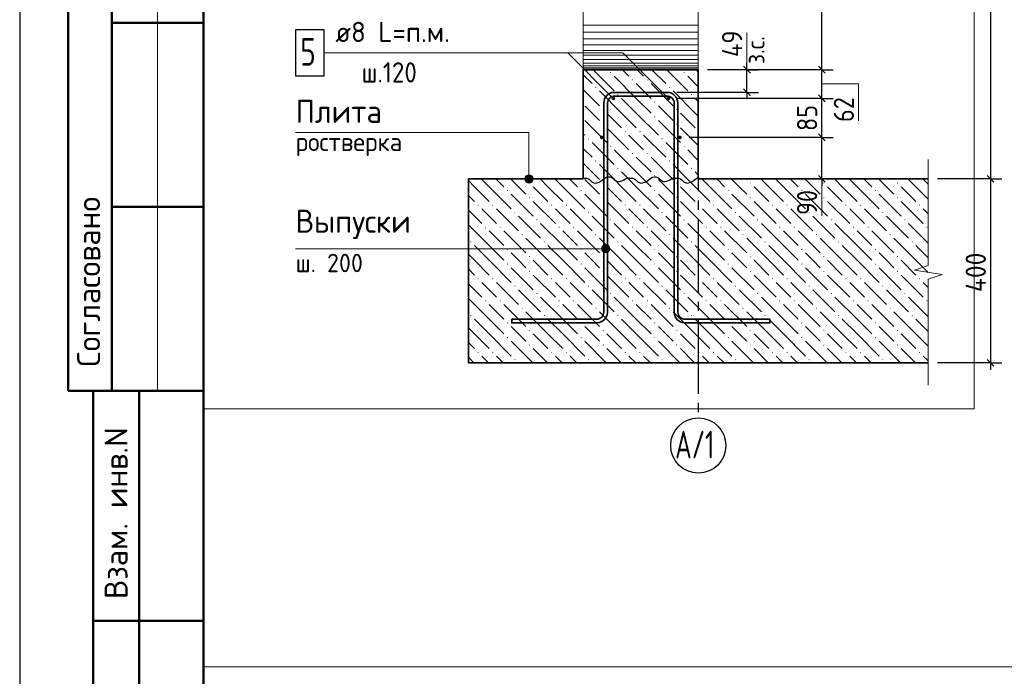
# Model space of a CAD drawing. Header units: millimetres. Extents: x 0 to 42000, y 0 to 29700.
# Tile 2 of 16: x 0 to 10705, y 5898 to 13033. Entities that reach past the tile are written whole.
import ezdxf

# ---------------------------------------------------------------- set-up
doc = ezdxf.new("R2010")
doc.units = ezdxf.units.MM
doc.linetypes.add('______5', pattern=[1100, 800, -100, 100, -100])
for name, color, linetype, lineweight in [('Standard', 7, 'Continuous', 25), ('Выпуски арматуры П-обр. равн.', 52, 'Continuous', 25), ('ЖБ Плита Фундамента верхний уровень', 7, 'Continuous', 35), ('ЖБ Стена верхний уровень', 7, 'Continuous', 35), ('Позиционная метка диаметр_ шаг', 7, 'Continuous', 13), ('Позиционная метка линия выноска', 7, 'Continuous', 13), ('Примечания', 7, 'Continuous', 13), ('Стена обрамление Г-обр.', 7, 'Continuous', 35), ('Стена фоновая арматура У1', 7, 'Continuous', 18)]:
    doc.layers.add(name, color=color, linetype=linetype, lineweight=lineweight)
doc.layers.add('Оси', color=7, linetype='______5')
doc.layers.add('Размерная выноска', color=7, linetype='Continuous')
doc.styles.add('ISOCPEUR', font='txt')

msp = doc.modelspace()

# ---------------------------------------------------------------- hatches: boundary and pattern name
at = {"layer": 'ЖБ Плита Фундамента верхний уровень', "linetype": 'Continuous', "lineweight": 18, "transparency": 33554687}
for points in [[(5537, 11258), (5544, 11264), (5550, 11258), (5544, 11251)], [(6337, 11258), (6344, 11264), (6350, 11258), (6344, 11251)], [(7137, 11258), (7144, 11264), (7150, 11258), (7144, 11251)], [(7937, 11258), (7944, 11264), (7950, 11258), (7944, 11251)], [(8737, 11258), (8744, 11264), (8750, 11258), (8744, 11251)], [(9537, 11258), (9544, 11264), (9550, 11258), (9544, 11251)], [(5297, 11178), (5304, 11184), (5310, 11178), (5304, 11171)], [(6097, 11178), (6104, 11184), (6110, 11178), (6104, 11171)], [(6897, 11178), (6904, 11184), (6910, 11178), (6904, 11171)], [(7697, 11178), (7704, 11184), (7710, 11178), (7704, 11171)], [(8497, 11178), (8504, 11184), (8510, 11178), (8504, 11171)], [(9297, 11178), (9304, 11184), (9310, 11178), (9304, 11171)], [(5537, 11098), (5544, 11104), (5550, 11098), (5544, 11091)], [(6337, 11098), (6344, 11104), (6350, 11098), (6344, 11091)], [(7137, 11098), (7144, 11104), (7150, 11098), (7144, 11091)], [(7937, 11098), (7944, 11104), (7950, 11098), (7944, 11091)], [(8737, 11098), (8744, 11104), (8750, 11098), (8744, 11091)], [(9537, 11098), (9544, 11104), (9550, 11098), (9544, 11091)], [(4977, 11018), (4984, 11024), (4990, 11018), (4984, 11011)], [(5137, 11018), (5144, 11024), (5150, 11018), (5144, 11011)], [(5377, 10938), (5384, 10944), (5390, 10938), (5384, 10931)], [(5777, 11018), (5784, 11024), (5790, 11018), (5784, 11011)], [(5937, 11018), (5944, 11024), (5950, 11018), (5944, 11011)], [(6177, 10938), (6184, 10944), (6190, 10938), (6184, 10931)], [(6577, 11018), (6584, 11024), (6590, 11018), (6584, 11011)], [(6737, 11018), (6744, 11024), (6750, 11018), (6744, 11011)], [(6977, 10938), (6984, 10944), (6990, 10938), (6984, 10931)], [(7377, 11018), (7384, 11024), (7390, 11018), (7384, 11011)], [(7537, 11018), (7544, 11024), (7550, 11018), (7544, 11011)], [(7777, 10938), (7784, 10944), (7790, 10938), (7784, 10931)], [(8177, 11018), (8184, 11024), (8190, 11018), (8184, 11011)], [(8337, 11018), (8344, 11024), (8350, 11018), (8344, 11011)], [(8577, 10938), (8584, 10944), (8590, 10938), (8584, 10931)], [(8977, 11018), (8984, 11024), (8990, 11018), (8984, 11011)], [(9137, 11018), (9144, 11024), (9150, 11018), (9144, 11011)], [(9377, 10938), (9384, 10944), (9390, 10938), (9384, 10931)], [(9777, 11018), (9784, 11024), (9790, 11018), (9784, 11011)], [(5617, 10858), (5624, 10864), (5630, 10858), (5624, 10851)], [(6417, 10858), (6424, 10864), (6430, 10858), (6424, 10851)], [(7217, 10858), (7224, 10864), (7230, 10858), (7224, 10851)], [(8017, 10858), (8024, 10864), (8030, 10858), (8024, 10851)], [(8817, 10858), (8824, 10864), (8830, 10858), (8824, 10851)], [(9617, 10858), (9624, 10864), (9630, 10858), (9624, 10851)], [(5057, 10778), (5064, 10784), (5070, 10778), (5064, 10771)], [(5217, 10778), (5224, 10784), (5230, 10778), (5224, 10771)], [(5857, 10778), (5864, 10784), (5870, 10778), (5864, 10771)], [(6017, 10778), (6024, 10784), (6030, 10778), (6024, 10771)], [(6657, 10778), (6664, 10784), (6670, 10778), (6664, 10771)], [(6817, 10778), (6824, 10784), (6830, 10778), (6824, 10771)], [(7457, 10778), (7464, 10784), (7470, 10778), (7464, 10771)], [(7617, 10778), (7624, 10784), (7630, 10778), (7624, 10771)], [(8257, 10778), (8264, 10784), (8270, 10778), (8264, 10771)], [(8417, 10778), (8424, 10784), (8430, 10778), (8424, 10771)], [(9057, 10778), (9064, 10784), (9070, 10778), (9064, 10771)], [(9217, 10778), (9224, 10784), (9230, 10778), (9224, 10771)], [(9857, 10778), (9864, 10784), (9870, 10778), (9864, 10771)], [(4897, 10618), (4904, 10624), (4910, 10618), (4904, 10611)], [(5457, 10698), (5464, 10704), (5470, 10698), (5464, 10691)], [(5697, 10618), (5704, 10624), (5710, 10618), (5704, 10611)], [(6257, 10698), (6264, 10704), (6270, 10698), (6264, 10691)], [(6497, 10618), (6504, 10624), (6510, 10618), (6504, 10611)], [(7057, 10698), (7064, 10704), (7070, 10698), (7064, 10691)], [(7297, 10618), (7304, 10624), (7310, 10618), (7304, 10611)], [(7857, 10698), (7864, 10704), (7870, 10698), (7864, 10691)], [(8097, 10618), (8104, 10624), (8110, 10618), (8104, 10611)], [(8657, 10698), (8664, 10704), (8670, 10698), (8664, 10691)], [(8897, 10618), (8904, 10624), (8910, 10618), (8904, 10611)], [(9457, 10698), (9464, 10704), (9470, 10698), (9464, 10691)], [(9697, 10618), (9704, 10624), (9710, 10618), (9704, 10611)], [(5297, 10538), (5304, 10544), (5310, 10538), (5304, 10531)], [(6097, 10538), (6104, 10544), (6110, 10538), (6104, 10531)], [(6897, 10538), (6904, 10544), (6910, 10538), (6904, 10531)], [(7697, 10538), (7704, 10544), (7710, 10538), (7704, 10531)], [(8497, 10538), (8504, 10544), (8510, 10538), (8504, 10531)], [(9297, 10538), (9304, 10544), (9310, 10538), (9304, 10531)], [(5297, 10378), (5304, 10384), (5310, 10378), (5304, 10371)], [(5537, 10458), (5544, 10464), (5550, 10458), (5544, 10451)], [(6097, 10378), (6104, 10384), (6110, 10378), (6104, 10371)], [(6337, 10458), (6344, 10464), (6350, 10458), (6344, 10451)], [(6897, 10378), (6904, 10384), (6910, 10378), (6904, 10371)], [(7137, 10458), (7144, 10464), (7150, 10458), (7144, 10451)], [(7697, 10378), (7704, 10384), (7710, 10378), (7704, 10371)], [(7937, 10458), (7944, 10464), (7950, 10458), (7944, 10451)], [(8497, 10378), (8504, 10384), (8510, 10378), (8504, 10371)], [(8737, 10458), (8744, 10464), (8750, 10458), (8744, 10451)], [(9297, 10378), (9304, 10384), (9310, 10378), (9304, 10371)], [(9537, 10458), (9544, 10464), (9550, 10458), (9544, 10451)], [(5537, 10298), (5544, 10304), (5550, 10298), (5544, 10291)], [(6337, 10298), (6344, 10304), (6350, 10298), (6344, 10291)], [(7137, 10298), (7144, 10304), (7150, 10298), (7144, 10291)], [(7937, 10298), (7944, 10304), (7950, 10298), (7944, 10291)], [(8737, 10298), (8744, 10304), (8750, 10298), (8744, 10291)], [(9537, 10298), (9544, 10304), (9550, 10298), (9544, 10291)], [(4977, 10218), (4984, 10224), (4990, 10218), (4984, 10211)], [(5137, 10218), (5144, 10224), (5150, 10218), (5144, 10211)], [(5777, 10218), (5784, 10224), (5790, 10218), (5784, 10211)], [(5937, 10218), (5944, 10224), (5950, 10218), (5944, 10211)], [(6577, 10218), (6584, 10224), (6590, 10218), (6584, 10211)], [(6737, 10218), (6744, 10224), (6750, 10218), (6744, 10211)], [(7377, 10218), (7384, 10224), (7390, 10218), (7384, 10211)], [(7537, 10218), (7544, 10224), (7550, 10218), (7544, 10211)], [(8177, 10218), (8184, 10224), (8190, 10218), (8184, 10211)], [(8337, 10218), (8344, 10224), (8350, 10218), (8344, 10211)], [(8977, 10218), (8984, 10224), (8990, 10218), (8984, 10211)], [(9137, 10218), (9144, 10224), (9150, 10218), (9144, 10211)], [(9777, 10218), (9784, 10224), (9790, 10218), (9784, 10211)], [(5377, 10138), (5384, 10144), (5390, 10138), (5384, 10131)], [(5617, 10058), (5624, 10064), (5630, 10058), (5624, 10051)], [(6177, 10138), (6184, 10144), (6190, 10138), (6184, 10131)], [(6417, 10058), (6424, 10064), (6430, 10058), (6424, 10051)], [(6977, 10138), (6984, 10144), (6990, 10138), (6984, 10131)], [(7217, 10058), (7224, 10064), (7230, 10058), (7224, 10051)], [(7777, 10138), (7784, 10144), (7790, 10138), (7784, 10131)], [(8017, 10058), (8024, 10064), (8030, 10058), (8024, 10051)], [(8577, 10138), (8584, 10144), (8590, 10138), (8584, 10131)], [(8817, 10058), (8824, 10064), (8830, 10058), (8824, 10051)], [(9377, 10138), (9384, 10144), (9390, 10138), (9384, 10131)], [(9617, 10058), (9624, 10064), (9630, 10058), (9624, 10051)], [(5057, 9978), (5064, 9984), (5070, 9978), (5064, 9971)], [(5217, 9978), (5224, 9984), (5230, 9978), (5224, 9971)], [(5857, 9978), (5864, 9984), (5870, 9978), (5864, 9971)], [(6017, 9978), (6024, 9984), (6030, 9978), (6024, 9971)], [(6657, 9978), (6664, 9984), (6670, 9978), (6664, 9971)], [(6817, 9978), (6824, 9984), (6830, 9978), (6824, 9971)], [(7457, 9978), (7464, 9984), (7470, 9978), (7464, 9971)], [(7617, 9978), (7624, 9984), (7630, 9978), (7624, 9971)], [(8257, 9978), (8264, 9984), (8270, 9978), (8264, 9971)], [(8417, 9978), (8424, 9984), (8430, 9978), (8424, 9971)], [(9057, 9978), (9064, 9984), (9070, 9978), (9064, 9971)], [(9217, 9978), (9224, 9984), (9230, 9978), (9224, 9971)], [(9857, 9978), (9864, 9984), (9870, 9978), (9864, 9971)], [(5457, 9898), (5464, 9904), (5470, 9898), (5464, 9891)], [(6257, 9898), (6264, 9904), (6270, 9898), (6264, 9891)], [(7057, 9898), (7064, 9904), (7070, 9898), (7064, 9891)], [(7857, 9898), (7864, 9904), (7870, 9898), (7864, 9891)], [(8657, 9898), (8664, 9904), (8670, 9898), (8664, 9891)], [(9457, 9898), (9464, 9904), (9470, 9898), (9464, 9891)], [(4897, 9818), (4904, 9824), (4910, 9818), (4904, 9811)], [(5297, 9738), (5304, 9744), (5310, 9738), (5304, 9731)], [(5697, 9818), (5704, 9824), (5710, 9818), (5704, 9811)], [(6097, 9738), (6104, 9744), (6110, 9738), (6104, 9731)], [(6497, 9818), (6504, 9824), (6510, 9818), (6504, 9811)], [(6897, 9738), (6904, 9744), (6910, 9738), (6904, 9731)], [(7297, 9818), (7304, 9824), (7310, 9818), (7304, 9811)], [(7697, 9738), (7704, 9744), (7710, 9738), (7704, 9731)], [(8097, 9818), (8104, 9824), (8110, 9818), (8104, 9811)], [(8497, 9738), (8504, 9744), (8510, 9738), (8504, 9731)], [(8897, 9818), (8904, 9824), (8910, 9818), (8904, 9811)], [(9297, 9738), (9304, 9744), (9310, 9738), (9304, 9731)], [(9697, 9818), (9704, 9824), (9710, 9818), (9704, 9811)], [(5537, 9658), (5544, 9664), (5550, 9658), (5544, 9651)], [(6337, 9658), (6344, 9664), (6350, 9658), (6344, 9651)], [(7137, 9658), (7144, 9664), (7150, 9658), (7144, 9651)], [(7937, 9658), (7944, 9664), (7950, 9658), (7944, 9651)], [(8737, 9658), (8744, 9664), (8750, 9658), (8744, 9651)], [(9537, 9658), (9544, 9664), (9550, 9658), (9544, 9651)], [(5297, 9578), (5304, 9584), (5310, 9578), (5304, 9571)], [(6097, 9578), (6104, 9584), (6110, 9578), (6104, 9571)], [(6897, 9578), (6904, 9584), (6910, 9578), (6904, 9571)], [(7697, 9578), (7704, 9584), (7710, 9578), (7704, 9571)], [(8497, 9578), (8504, 9584), (8510, 9578), (8504, 9571)], [(9297, 9578), (9304, 9584), (9310, 9578), (9304, 9571)], [(4977, 9418), (4984, 9424), (4990, 9418), (4984, 9411)], [(5137, 9418), (5144, 9424), (5150, 9418), (5144, 9411)], [(5537, 9498), (5544, 9504), (5550, 9498), (5544, 9491)], [(5777, 9418), (5784, 9424), (5790, 9418), (5784, 9411)], [(5937, 9418), (5944, 9424), (5950, 9418), (5944, 9411)], [(6337, 9498), (6344, 9504), (6350, 9498), (6344, 9491)], [(6577, 9418), (6584, 9424), (6590, 9418), (6584, 9411)], [(6737, 9418), (6744, 9424), (6750, 9418), (6744, 9411)], [(7137, 9498), (7144, 9504), (7150, 9498), (7144, 9491)], [(7377, 9418), (7384, 9424), (7390, 9418), (7384, 9411)], [(7537, 9418), (7544, 9424), (7550, 9418), (7544, 9411)], [(7937, 9498), (7944, 9504), (7950, 9498), (7944, 9491)], [(8177, 9418), (8184, 9424), (8190, 9418), (8184, 9411)], [(8337, 9418), (8344, 9424), (8350, 9418), (8344, 9411)], [(8737, 9498), (8744, 9504), (8750, 9498), (8744, 9491)], [(8977, 9418), (8984, 9424), (8990, 9418), (8984, 9411)], [(9137, 9418), (9144, 9424), (9150, 9418), (9144, 9411)], [(9537, 9498), (9544, 9504), (9550, 9498), (9544, 9491)], [(9777, 9418), (9784, 9424), (9790, 9418), (9784, 9411)], [(5377, 9338), (5384, 9344), (5390, 9338), (5384, 9331)], [(6177, 9338), (6184, 9344), (6190, 9338), (6184, 9331)], [(6977, 9338), (6984, 9344), (6990, 9338), (6984, 9331)], [(7777, 9338), (7784, 9344), (7790, 9338), (7784, 9331)], [(8577, 9338), (8584, 9344), (8590, 9338), (8584, 9331)], [(9377, 9338), (9384, 9344), (9390, 9338), (9384, 9331)]]:
    msp.add_hatch(color=7, dxfattribs=at).paths.add_polyline_path(points, flags=16)
at = {"layer": 'ЖБ Стена верхний уровень', "linetype": 'Continuous', "lineweight": 18, "transparency": 33554687}
for points in [[(6417, 12458), (6424, 12464), (6430, 12458), (6424, 12451)], [(7217, 12458), (7224, 12464), (7230, 12458), (7224, 12451)], [(6657, 12378), (6664, 12384), (6670, 12378), (6664, 12371)], [(6817, 12378), (6824, 12384), (6830, 12378), (6824, 12371)], [(6257, 12298), (6264, 12304), (6270, 12298), (6264, 12291)], [(6497, 12218), (6504, 12224), (6510, 12218), (6504, 12211)], [(7057, 12298), (7064, 12304), (7070, 12298), (7064, 12291)], [(7297, 12218), (7304, 12224), (7310, 12218), (7304, 12211)], [(6897, 12138), (6904, 12144), (6910, 12138), (6904, 12131)], [(6337, 12058), (6344, 12064), (6350, 12058), (6344, 12051)], [(7137, 12058), (7144, 12064), (7150, 12058), (7144, 12051)], [(6337, 11898), (6344, 11904), (6350, 11898), (6344, 11891)], [(6897, 11978), (6904, 11984), (6910, 11978), (6904, 11971)], [(7137, 11898), (7144, 11904), (7150, 11898), (7144, 11891)], [(6577, 11818), (6584, 11824), (6590, 11818), (6584, 11811)], [(6737, 11818), (6744, 11824), (6750, 11818), (6744, 11811)], [(7377, 11818), (7378, 11819), (7378, 11817)], [(6177, 11738), (6184, 11744), (6190, 11738), (6184, 11731)], [(6977, 11738), (6984, 11744), (6990, 11738), (6984, 11731)], [(6417, 11658), (6424, 11664), (6430, 11658), (6424, 11651)], [(6657, 11578), (6664, 11584), (6670, 11578), (6664, 11571)], [(6817, 11578), (6824, 11584), (6830, 11578), (6824, 11571)], [(7217, 11658), (7224, 11664), (7230, 11658), (7224, 11651)], [(6257, 11498), (6264, 11504), (6270, 11498), (6264, 11491)], [(7057, 11498), (7064, 11504), (7070, 11498), (7064, 11491)], [(6497, 11418), (6504, 11424), (6510, 11418), (6504, 11411)], [(7297, 11418), (7304, 11424), (7310, 11418), (7304, 11411)], [(6897, 11338), (6904, 11344), (6910, 11338), (6904, 11331)]]:
    msp.add_hatch(color=7, dxfattribs=at).paths.add_polyline_path(points, flags=16)
at = {"layer": 'Позиционная метка линия выноска', "linetype": 'Continuous', "lineweight": 13, "transparency": 33554687}
for points in [[(5514, 11342), (5559, 11342), (5537, 11348)], [(5492, 11303), (5582, 11303), (5576, 11326)], [(5492, 11303), (5576, 11326), (5498, 11326)], [(5498, 11281), (5582, 11303), (5492, 11303)], [(5498, 11326), (5576, 11326), (5559, 11342)], [(5498, 11326), (5559, 11342), (5514, 11342)], [(5498, 11281), (5576, 11281), (5582, 11303)], [(5514, 11265), (5576, 11281), (5498, 11281)], [(5514, 11265), (5559, 11265), (5576, 11281)], [(5559, 11265), (5514, 11265), (5537, 11258)], [(6332, 10521), (6332, 10566), (6326, 10544)], [(6348, 10505), (6348, 10582), (6332, 10566)], [(6348, 10505), (6332, 10566), (6332, 10521)], [(6371, 10499), (6371, 10589), (6348, 10582)], [(6371, 10499), (6348, 10582), (6348, 10505)], [(6393, 10505), (6393, 10582), (6371, 10589)], [(6393, 10505), (6371, 10589), (6371, 10499)], [(6409, 10521), (6409, 10566), (6393, 10582)], [(6409, 10521), (6393, 10582), (6393, 10505)], [(6409, 10566), (6409, 10521), (6416, 10544)]]:
    msp.add_hatch(color=7, dxfattribs=at).paths.add_polyline_path(points)
at = {"layer": 'Стена обрамление Г-обр.', "linetype": 'Continuous', "lineweight": 13, "transparency": 33554687}
for points in [[(6473, 12178), (6472, 12186), (6467, 12192), (6461, 12197), (6453, 12198), (6445, 12197), (6439, 12192), (6435, 12186), (6433, 12178), (6435, 12171), (6439, 12164), (6445, 12160), (6453, 12158), (6461, 12160), (6467, 12164), (6472, 12171)], [(7073, 12178), (7072, 12186), (7067, 12192), (7061, 12197), (7053, 12198), (7045, 12197), (7039, 12192), (7035, 12186), (7033, 12178), (7035, 12171), (7039, 12164), (7045, 12160), (7053, 12158), (7061, 12160), (7067, 12164), (7072, 12171)]]:
    msp.add_hatch(color=7, dxfattribs=at).paths.add_polyline_path(points)
at = {"layer": 'Стена фоновая арматура У1', "linetype": 'Continuous', "lineweight": 13, "transparency": 33554687}
for points in [[(6348, 11753), (6347, 11761), (6342, 11767), (6336, 11772), (6328, 11773), (6320, 11772), (6314, 11767), (6310, 11761), (6308, 11753), (6310, 11746), (6314, 11739), (6320, 11735), (6328, 11733), (6336, 11735), (6342, 11739), (6347, 11746)], [(7198, 11753), (7197, 11761), (7192, 11767), (7186, 11772), (7178, 11773), (7170, 11772), (7164, 11767), (7160, 11761), (7158, 11753), (7160, 11746), (7164, 11739), (7170, 11735), (7178, 11733), (7186, 11735), (7192, 11739), (7197, 11746)]]:
    msp.add_hatch(color=7, dxfattribs=at).paths.add_polyline_path(points)

# ---------------------------------------------------------------- linework, layer by layer
at = {"layer": 'Standard', "color": 7, "linetype": 'Continuous', "lineweight": 25, "transparency": 33554687}
for p, q in [((2000, 29200), (2000, 1058)), ((7944, 12452), (7869, 12527)), ((8759, 12452), (8684, 12527)), ((7944, 12206), (7869, 12281)), ((8759, 12141), (8684, 12216)), ((8759, 11716), (8684, 11791)), ((8759, 11266), (8684, 11341)), ((10518, 11341), (10593, 11266)), ((10518, 9341), (10593, 9266))]:
    msp.add_line(p, q, dxfattribs=at)
at = {"layer": 'Standard', "color": 7, "linetype": 'Continuous', "lineweight": -3, "transparency": 33554687}
for p, q in [((10555, 25003), (10555, 11303)), ((8721, 12489), (8721, 14116)), ((7906, 12489), (7906, 12564)), ((7906, 12489), (7478, 12489)), ((7906, 12489), (7781, 12489)), ((7906, 12489), (8031, 12489)), ((7906, 12243), (7906, 12489)), ((8721, 12489), (8596, 12489)), ((8721, 12489), (8846, 12489)), ((8721, 12178), (8721, 12489)), ((7906, 12243), (7143, 12243)), ((7906, 12243), (7781, 12243)), ((7906, 12243), (8031, 12243)), ((7906, 12243), (7906, 12168)), ((8721, 12178), (8596, 12178)), ((8721, 12178), (8846, 12178)), ((8721, 11753), (8596, 11753)), ((8721, 11753), (8846, 11753)), ((8721, 11303), (8721, 11753)), ((8721, 11303), (8596, 11303)), ((8721, 11303), (8846, 11303)), ((8721, 11303), (8721, 11228)), ((10555, 11303), (10430, 11303)), ((10555, 11303), (10680, 11303)), ((10555, 11303), (10555, 9303)), ((10555, 9303), (9978, 9303)), ((10555, 9303), (10430, 9303)), ((10555, 9303), (10680, 9303)), ((10555, 9303), (10555, 9228))]:
    msp.add_line(p, q, dxfattribs=at)
at = {"layer": 'Standard', "color": 7, "linetype": 'Continuous', "lineweight": 50, "transparency": 33554687}
for p, q in [((527, 15500), (527, 9000)), ((527, 15500), (527, 9000)), ((1000, 15500), (1000, 9000)), ((2000, 13000), (1000, 13000)), ((2000, 11000), (1000, 11000)), ((0, 9000), (6, 9000)), ((527, 9000), (2000, 9000)), ((800, 500), (800, 9000)), ((800, 500), (800, 9000)), ((1300, 500), (1300, 9000)), ((800, 6500), (2000, 6500))]:
    msp.add_line(p, q, dxfattribs=at)
at = {"layer": 'Standard', "color": 7, "linetype": 'Continuous', "lineweight": 13, "transparency": 33554687}
for p, q in [((1500, 15500), (1500, 9000)), ((7906, 12489), (7906, 12889)), ((8721, 11303), (8721, 10903))]:
    msp.add_line(p, q, dxfattribs=at)
at = {"layer": 'Standard', "color": 7, "linetype": 'Continuous', "lineweight": 18, "transparency": 33554687}
for p, q in [((6128, 12973), (6128, 13052)), ((6128, 12897), (6128, 12973)), ((6128, 12973), (7378, 12973)), ((7378, 13052), (7378, 12973)), ((7378, 12973), (7378, 12897)), ((6128, 12826), (6128, 12897)), ((6128, 12897), (7378, 12897)), ((7378, 12897), (7378, 12826)), ((6128, 12760), (6128, 12826)), ((6128, 12826), (7378, 12826)), ((6128, 12699), (6128, 12760)), ((6128, 12760), (7378, 12760)), ((7378, 12826), (7378, 12760)), ((7378, 12760), (7378, 12699)), ((6128, 12646), (6128, 12699)), ((6128, 12699), (7378, 12699)), ((6128, 12600), (6128, 12646)), ((6128, 12646), (7378, 12646)), ((7378, 12699), (7378, 12646)), ((7378, 12646), (7378, 12600)), ((6128, 12561), (6128, 12600)), ((6128, 12600), (7378, 12600)), ((6128, 12531), (6128, 12561)), ((6128, 12561), (7378, 12561)), ((6128, 12509), (6128, 12531)), ((6128, 12531), (7378, 12531)), ((7378, 12600), (7378, 12561)), ((7378, 12561), (7378, 12531)), ((7378, 12531), (7378, 12509)), ((6128, 12495), (6128, 12509)), ((6128, 12509), (7378, 12509)), ((6128, 12491), (6128, 12495)), ((6128, 12495), (7378, 12495)), ((7378, 12509), (7378, 12495)), ((7378, 12495), (7378, 12491))]:
    msp.add_line(p, q, dxfattribs=at)
at = {"layer": 'Standard', "color": 7, "linetype": 'Continuous', "lineweight": 25, "transparency": 33554687}
msp.add_lwpolyline([(0, 0), (42000, 0), (42000, 29700), (0, 29700), (0, 0)], close=True, dxfattribs=at)
at = {"layer": 'Standard', "color": 7, "linetype": 'Continuous', "lineweight": 50, "transparency": 33554687}
msp.add_lwpolyline([(2000, 29200), (41500, 29200), (41500, 500), (2000, 500), (2000, 29200)], close=True, dxfattribs=at)
at = {"layer": 'Standard', "color": 7, "linetype": 'Continuous', "lineweight": 13, "transparency": 33554687}
for points in [[(25000, 29200), (2000, 29200), (2000, 6000), (25000, 6000), (25000, 29200)], [(8721, 12334), (9121, 12334), (9121, 11934)]]:
    msp.add_lwpolyline(points, dxfattribs=at)
at = {"layer": 'Standard', "color": 254, "linetype": 'Continuous', "lineweight": 13, "true_color": 0xc4c4ff, "transparency": 33554687}
msp.add_lwpolyline([(2000, 8803), (10378, 8803), (10378, 27853), (2000, 27853)], dxfattribs=at)
at = {"layer": 'Standard', "color": 7, "linetype": 'Continuous', "lineweight": -3, "transparency": 33554687}
for points in [[(8721, 12489), (8704, 12489), (8704, 12489), (8704, 12489), (8704, 12489), (8704, 12489), (8704, 12489), (8704, 12489), (8704, 12489), (8704, 12489), (8704, 12489), (7478, 12489)], [(8721, 12178), (8704, 12178), (8704, 12178), (8704, 12178), (8704, 12178), (8704, 12178), (8704, 12178), (8704, 12178), (8704, 12178), (8704, 12178), (8704, 12178), (7153, 12178)], [(8721, 11753), (8721, 12126), (8721, 12126), (8721, 12178)], [(8721, 11753), (8704, 11753), (8704, 11753), (8704, 11753), (8704, 11753), (8704, 11753), (8704, 11753), (8704, 11753), (8704, 11753), (8704, 11753), (8704, 11753), (8704, 11753), (8704, 11753), (7278, 11753)], [(8721, 11303), (8754, 11303), (8754, 11303), (8871, 11303)], [(10555, 11303), (10538, 11303), (10538, 11303), (9978, 11303)]]:
    msp.add_lwpolyline(points, dxfattribs=at)
at = {"layer": 'Выпуски арматуры П-обр. равн.', "color": 7, "linetype": 'Continuous', "lineweight": 35, "transparency": 33554687}
msp.add_lwpolyline([(5351, 9778), (6275, 9778), (6290, 9780), (6304, 9785), (6317, 9792), (6328, 9801), (6337, 9812), (6344, 9825), (6349, 9839), (6351, 9853), (6351, 12131), (6353, 12151), (6360, 12173), (6371, 12193), (6385, 12209), (6401, 12222), (6421, 12233), (6442, 12240), (6463, 12243), (7043, 12243), (7064, 12240), (7085, 12233), (7105, 12222), (7121, 12209), (7135, 12193), (7146, 12173), (7153, 12151), (7156, 12131), (7156, 9853), (7158, 9839), (7162, 9825), (7170, 9812), (7178, 9801), (7189, 9792), (7202, 9785), (7216, 9780), (7231, 9778), (8156, 9778), (8156, 9738), (7228, 9738), (7207, 9741), (7186, 9748), (7166, 9759), (7150, 9773), (7136, 9789), (7125, 9809), (7118, 9830), (7116, 9851), (7116, 12128), (7114, 12142), (7109, 12157), (7102, 12170), (7093, 12180), (7082, 12189), (7069, 12197), (7055, 12201), (7040, 12203), (6466, 12203), (6451, 12201), (6437, 12197), (6424, 12189), (6413, 12180), (6405, 12170), (6397, 12157), (6393, 12142), (6391, 12128), (6391, 9851), (6388, 9830), (6381, 9809), (6370, 9789), (6356, 9773), (6340, 9759), (6320, 9748), (6299, 9741), (6278, 9738), (5351, 9738), (5351, 9778)], dxfattribs=at)
at = {"layer": 'ЖБ Плита Фундамента верхний уровень', "color": 7, "linetype": 'Continuous', "lineweight": 35, "transparency": 33554687}
for p, q in [((4878, 11303), (4878, 9303)), ((6128, 11303), (4878, 11303)), ((9878, 11303), (7378, 11303)), ((4878, 9303), (9878, 9303))]:
    msp.add_line(p, q, dxfattribs=at)
at = {"layer": 'ЖБ Плита Фундамента верхний уровень', "color": 252, "linetype": 'Continuous', "lineweight": 18, "true_color": 0x8f8f8f, "transparency": 33554687}
for p, q in [((4944, 11218), (4878, 11284)), ((5018, 11303), (5104, 11218)), ((5178, 11303), (5264, 11218)), ((5424, 11218), (5344, 11298)), ((5498, 11303), (5504, 11298)), ((5744, 11218), (5658, 11303)), ((5818, 11303), (5904, 11218)), ((5978, 11303), (6064, 11218)), ((6224, 11218), (6144, 11298)), ((6298, 11303), (6304, 11298)), ((6544, 11218), (6458, 11303)), ((6618, 11303), (6704, 11218)), ((6778, 11303), (6864, 11218)), ((7024, 11218), (6944, 11298)), ((7098, 11303), (7104, 11298)), ((7344, 11218), (7258, 11303)), ((7418, 11303), (7504, 11218)), ((7578, 11303), (7664, 11218)), ((7824, 11218), (7744, 11298)), ((7898, 11303), (7904, 11298)), ((8144, 11218), (8058, 11303)), ((8218, 11303), (8304, 11218)), ((8378, 11303), (8464, 11218)), ((8624, 11218), (8544, 11298)), ((8698, 11303), (8704, 11298)), ((8944, 11218), (8858, 11303)), ((9018, 11303), (9104, 11218)), ((9178, 11303), (9264, 11218)), ((9424, 11218), (9344, 11298)), ((9498, 11303), (9504, 11298)), ((9744, 11218), (9658, 11303)), ((9818, 11303), (9878, 11244)), ((4944, 11218), (5104, 11058)), ((5104, 11218), (5344, 10978)), ((5344, 11138), (5584, 10898)), ((5504, 11138), (5424, 11218)), ((5584, 11218), (5744, 11058)), ((5744, 11218), (5904, 11058)), ((5904, 11218), (6144, 10978)), ((6144, 11138), (6384, 10898)), ((6304, 11138), (6224, 11218)), ((6384, 11218), (6544, 11058)), ((6544, 11218), (6704, 11058)), ((6704, 11218), (6944, 10978)), ((6944, 11138), (7184, 10898)), ((7104, 11138), (7024, 11218)), ((7184, 11218), (7344, 11058)), ((7344, 11218), (7504, 11058)), ((7504, 11218), (7744, 10978)), ((7744, 11138), (7984, 10898)), ((7904, 11138), (7824, 11218)), ((7984, 11218), (8144, 11058)), ((8144, 11218), (8304, 11058)), ((8304, 11218), (8544, 10978)), ((8544, 11138), (8784, 10898)), ((8704, 11138), (8624, 11218)), ((8784, 11218), (8944, 11058)), ((8944, 11218), (9104, 11058)), ((9104, 11218), (9344, 10978)), ((9344, 11138), (9584, 10898)), ((9504, 11138), (9424, 11218)), ((9584, 11218), (9744, 11058)), ((9744, 11218), (9878, 11084)), ((4878, 11124), (4944, 11058)), ((5584, 11058), (5824, 10818)), ((6384, 11058), (6624, 10818)), ((7184, 11058), (7424, 10818)), ((7984, 11058), (8224, 10818)), ((8784, 11058), (9024, 10818)), ((9584, 11058), (9824, 10818)), ((4878, 10964), (5024, 10818)), ((5104, 10898), (5024, 10978)), ((5184, 10978), (5424, 10738)), ((5904, 10898), (5824, 10978)), ((5984, 10978), (6224, 10738)), ((6704, 10898), (6624, 10978)), ((6784, 10978), (7024, 10738)), ((7504, 10898), (7424, 10978)), ((7584, 10978), (7824, 10738)), ((8304, 10898), (8224, 10978)), ((8384, 10978), (8624, 10738)), ((9104, 10898), (9024, 10978)), ((9184, 10978), (9424, 10738)), ((9878, 10924), (9824, 10978)), ((5184, 10818), (5104, 10898)), ((5424, 10898), (5664, 10658)), ((5904, 10578), (5664, 10818)), ((5984, 10818), (5904, 10898)), ((6224, 10898), (6464, 10658)), ((6704, 10578), (6464, 10818)), ((6784, 10818), (6704, 10898)), ((7024, 10898), (7264, 10658)), ((7504, 10578), (7264, 10818)), ((7584, 10818), (7504, 10898)), ((7824, 10898), (8064, 10658)), ((8304, 10578), (8064, 10818)), ((8384, 10818), (8304, 10898)), ((8624, 10898), (8864, 10658)), ((9104, 10578), (8864, 10818)), ((9184, 10818), (9104, 10898)), ((9424, 10898), (9664, 10658)), ((9878, 10604), (9664, 10818)), ((5104, 10578), (4878, 10804)), ((5104, 10738), (5264, 10578)), ((5264, 10738), (5504, 10498)), ((5904, 10738), (6064, 10578)), ((6064, 10738), (6304, 10498)), ((6704, 10738), (6864, 10578)), ((6864, 10738), (7104, 10498)), ((7504, 10738), (7664, 10578)), ((7664, 10738), (7904, 10498)), ((8304, 10738), (8464, 10578)), ((8464, 10738), (8704, 10498)), ((9104, 10738), (9264, 10578)), ((9264, 10738), (9504, 10498)), ((5744, 10418), (5504, 10658)), ((6544, 10418), (6304, 10658)), ((7344, 10418), (7104, 10658)), ((8144, 10418), (7904, 10658)), ((8944, 10418), (8704, 10658)), ((9744, 10418), (9504, 10658)), ((4944, 10578), (5104, 10418)), ((5104, 10578), (5264, 10418)), ((5424, 10418), (5344, 10498)), ((5744, 10578), (5904, 10418)), ((5904, 10578), (6064, 10418)), ((6224, 10418), (6144, 10498)), ((6544, 10578), (6704, 10418)), ((6704, 10578), (6864, 10418)), ((7024, 10418), (6944, 10498)), ((7344, 10578), (7504, 10418)), ((7504, 10578), (7664, 10418)), ((7824, 10418), (7744, 10498)), ((8144, 10578), (8304, 10418)), ((8304, 10578), (8464, 10418)), ((8624, 10418), (8544, 10498)), ((8944, 10578), (9104, 10418)), ((9104, 10578), (9264, 10418)), ((9424, 10418), (9344, 10498)), ((9744, 10578), (9878, 10444)), ((4944, 10418), (4878, 10484)), ((4944, 10418), (5104, 10258)), ((5104, 10418), (5344, 10178)), ((5504, 10338), (5424, 10418)), ((5584, 10418), (5744, 10258)), ((5744, 10418), (5904, 10258)), ((5904, 10418), (6144, 10178)), ((6304, 10338), (6224, 10418)), ((6384, 10418), (6544, 10258)), ((6544, 10418), (6704, 10258)), ((6704, 10418), (6944, 10178)), ((7104, 10338), (7024, 10418)), ((7184, 10418), (7344, 10258)), ((7344, 10418), (7504, 10258)), ((7504, 10418), (7744, 10178)), ((7904, 10338), (7824, 10418)), ((7984, 10418), (8144, 10258)), ((8144, 10418), (8304, 10258)), ((8304, 10418), (8544, 10178)), ((8704, 10338), (8624, 10418)), ((8784, 10418), (8944, 10258)), ((8944, 10418), (9104, 10258)), ((9104, 10418), (9344, 10178)), ((9504, 10338), (9424, 10418)), ((9584, 10418), (9744, 10258)), ((9744, 10418), (9878, 10284)), ((4878, 10324), (4944, 10258)), ((5344, 10338), (5584, 10098)), ((6144, 10338), (6384, 10098)), ((6944, 10338), (7184, 10098)), ((7744, 10338), (7984, 10098)), ((8544, 10338), (8784, 10098)), ((9344, 10338), (9584, 10098)), ((5104, 10098), (5024, 10178)), ((5184, 10178), (5424, 9938)), ((5584, 10258), (5824, 10018)), ((5904, 10098), (5824, 10178)), ((5984, 10178), (6224, 9938)), ((6384, 10258), (6624, 10018)), ((6704, 10098), (6624, 10178)), ((6784, 10178), (7024, 9938)), ((7184, 10258), (7424, 10018)), ((7504, 10098), (7424, 10178)), ((7584, 10178), (7824, 9938)), ((7984, 10258), (8224, 10018)), ((8304, 10098), (8224, 10178)), ((8384, 10178), (8624, 9938)), ((8784, 10258), (9024, 10018)), ((9104, 10098), (9024, 10178)), ((9184, 10178), (9424, 9938)), ((9584, 10258), (9824, 10018)), ((9878, 10124), (9824, 10178)), ((4878, 10164), (5024, 10018)), ((5184, 10018), (5104, 10098)), ((5424, 10098), (5664, 9858)), ((5984, 10018), (5904, 10098)), ((6224, 10098), (6464, 9858)), ((6784, 10018), (6704, 10098)), ((7024, 10098), (7264, 9858)), ((7584, 10018), (7504, 10098)), ((7824, 10098), (8064, 9858)), ((8384, 10018), (8304, 10098)), ((8624, 10098), (8864, 9858)), ((9184, 10018), (9104, 10098)), ((9424, 10098), (9664, 9858)), ((5104, 9778), (4878, 10004)), ((5904, 9778), (5664, 10018)), ((6704, 9778), (6464, 10018)), ((7504, 9778), (7264, 10018)), ((8304, 9778), (8064, 10018)), ((9104, 9778), (8864, 10018)), ((9878, 9804), (9664, 10018)), ((5104, 9938), (5264, 9778)), ((5264, 9938), (5504, 9698)), ((5744, 9618), (5504, 9858)), ((5904, 9938), (6064, 9778)), ((6064, 9938), (6304, 9698)), ((6544, 9618), (6304, 9858)), ((6704, 9938), (6864, 9778)), ((6864, 9938), (7104, 9698)), ((7344, 9618), (7104, 9858)), ((7504, 9938), (7664, 9778)), ((7664, 9938), (7904, 9698)), ((8144, 9618), (7904, 9858)), ((8304, 9938), (8464, 9778)), ((8464, 9938), (8704, 9698)), ((8944, 9618), (8704, 9858)), ((9104, 9938), (9264, 9778)), ((9264, 9938), (9504, 9698)), ((9744, 9618), (9504, 9858)), ((4944, 9778), (5104, 9618)), ((5104, 9778), (5264, 9618)), ((5744, 9778), (5904, 9618)), ((5904, 9778), (6064, 9618)), ((6544, 9778), (6704, 9618)), ((6704, 9778), (6864, 9618)), ((7344, 9778), (7504, 9618)), ((7504, 9778), (7664, 9618)), ((8144, 9778), (8304, 9618)), ((8304, 9778), (8464, 9618)), ((8944, 9778), (9104, 9618)), ((9104, 9778), (9264, 9618)), ((9744, 9778), (9878, 9644)), ((4944, 9618), (4878, 9684)), ((5424, 9618), (5344, 9698)), ((6224, 9618), (6144, 9698)), ((7024, 9618), (6944, 9698)), ((7824, 9618), (7744, 9698)), ((8624, 9618), (8544, 9698)), ((9424, 9618), (9344, 9698)), ((4944, 9618), (5104, 9458)), ((5104, 9618), (5344, 9378)), ((5344, 9538), (5578, 9303)), ((5504, 9538), (5424, 9618)), ((5584, 9618), (5744, 9458)), ((5744, 9618), (5904, 9458)), ((5904, 9618), (6144, 9378)), ((6144, 9538), (6378, 9303)), ((6304, 9538), (6224, 9618)), ((6384, 9618), (6544, 9458)), ((6544, 9618), (6704, 9458)), ((6704, 9618), (6944, 9378)), ((6944, 9538), (7178, 9303)), ((7104, 9538), (7024, 9618)), ((7184, 9618), (7344, 9458)), ((7344, 9618), (7504, 9458)), ((7504, 9618), (7744, 9378)), ((7744, 9538), (7978, 9303)), ((7904, 9538), (7824, 9618)), ((7984, 9618), (8144, 9458)), ((8144, 9618), (8304, 9458)), ((8304, 9618), (8544, 9378)), ((8544, 9538), (8778, 9303)), ((8704, 9538), (8624, 9618)), ((8784, 9618), (8944, 9458)), ((8944, 9618), (9104, 9458)), ((9104, 9618), (9344, 9378)), ((9344, 9538), (9578, 9303)), ((9504, 9538), (9424, 9618)), ((9584, 9618), (9744, 9458)), ((9744, 9618), (9878, 9484)), ((4878, 9524), (4944, 9458)), ((5584, 9458), (5738, 9303)), ((6384, 9458), (6538, 9303)), ((7184, 9458), (7338, 9303)), ((7984, 9458), (8138, 9303)), ((8784, 9458), (8938, 9303)), ((9584, 9458), (9738, 9303)), ((4878, 9364), (4938, 9303)), ((5098, 9303), (5024, 9378)), ((5184, 9378), (5258, 9303)), ((5898, 9303), (5824, 9378)), ((5984, 9378), (6058, 9303)), ((6698, 9303), (6624, 9378)), ((6784, 9378), (6858, 9303)), ((7498, 9303), (7424, 9378)), ((7584, 9378), (7658, 9303)), ((8298, 9303), (8224, 9378)), ((8384, 9378), (8458, 9303)), ((9098, 9303), (9024, 9378)), ((9184, 9378), (9258, 9303)), ((9878, 9324), (9824, 9378))]:
    msp.add_line(p, q, dxfattribs=at)
at = {"layer": 'ЖБ Стена верхний уровень', "color": 7, "linetype": 'Continuous', "lineweight": 35, "transparency": 33554687}
for p, q in [((6128, 12491), (6128, 11303)), ((7378, 12491), (6128, 12491)), ((7378, 11303), (7378, 12491))]:
    msp.add_line(p, q, dxfattribs=at)
at = {"layer": 'ЖБ Стена верхний уровень', "color": 9, "linetype": 'Continuous', "lineweight": 18, "true_color": 0xc7c7c7, "transparency": 33554687}
for p, q in [((6128, 12434), (6224, 12338)), ((6231, 12491), (6464, 12258)), ((6551, 12491), (6624, 12418)), ((6784, 12418), (6711, 12491)), ((6871, 12491), (7024, 12338)), ((7031, 12491), (7264, 12258)), ((7351, 12491), (7378, 12464)), ((6704, 12178), (6464, 12418)), ((6704, 12338), (6864, 12178)), ((6864, 12338), (7104, 12098)), ((7378, 12304), (7264, 12418)), ((6128, 12274), (6304, 12098)), ((6544, 12018), (6304, 12258)), ((7344, 12018), (7104, 12258)), ((6224, 12018), (6144, 12098)), ((6544, 12178), (6704, 12018)), ((6704, 12178), (6864, 12018)), ((7024, 12018), (6944, 12098)), ((7344, 12178), (7378, 12144)), ((6304, 11938), (6224, 12018)), ((6384, 12018), (6544, 11858)), ((6544, 12018), (6704, 11858)), ((6704, 12018), (6944, 11778)), ((7104, 11938), (7024, 12018)), ((7184, 12018), (7344, 11858)), ((7344, 12018), (7378, 11984)), ((6144, 11938), (6384, 11698)), ((6944, 11938), (7184, 11698)), ((6128, 11794), (6144, 11778)), ((6384, 11858), (6624, 11618)), ((6704, 11698), (6624, 11778)), ((6784, 11778), (7024, 11538)), ((7184, 11858), (7378, 11664)), ((6224, 11698), (6464, 11458)), ((6784, 11618), (6704, 11698)), ((7024, 11698), (7264, 11458)), ((6128, 11634), (6224, 11538)), ((6704, 11378), (6464, 11618)), ((7378, 11504), (7264, 11618)), ((6128, 11474), (6298, 11303)), ((6458, 11303), (6304, 11458)), ((6704, 11538), (6864, 11378)), ((6864, 11538), (7098, 11303)), ((7258, 11303), (7104, 11458)), ((6544, 11378), (6618, 11303)), ((6704, 11378), (6778, 11303)), ((7344, 11378), (7378, 11344))]:
    msp.add_line(p, q, dxfattribs=at)
at = {"layer": 'Оси', "color": 8, "linetype": '______5', "lineweight": -3, "transparency": 33554687}
msp.add_line((7378, 11968), (7378, 8705), dxfattribs=at)
at = {"layer": 'Оси', "color": 7, "linetype": 'Continuous', "lineweight": -3, "transparency": 33554687}
msp.add_circle((7378, 8405), 300, dxfattribs=at)
at = {"layer": 'Позиционная метка линия выноска', "color": 7, "linetype": 'Continuous', "lineweight": 13, "transparency": 33554687}
for p, q in [((5537, 11348), (5537, 11348)), ((5492, 11303), (5492, 11303)), ((5537, 11258), (5537, 11258)), ((5582, 11303), (5582, 11303)), ((6371, 10544), (3000, 10544)), ((6326, 10544), (6326, 10544)), ((6371, 10589), (6371, 10589)), ((6371, 10499), (6371, 10499)), ((6416, 10544), (6416, 10544))]:
    msp.add_line(p, q, dxfattribs=at)
for points in [[(3310, 12673), (6559, 12673), (7053, 12178)], [(3755, 12673), (5959, 12673), (6453, 12178)], [(5537, 11303), (5537, 11806), (3000, 11806)]]:
    msp.add_lwpolyline(points, dxfattribs=at)
for centre in [(5537, 11303), (6371, 10544)]:
    msp.add_circle(centre, 45, dxfattribs=at)
at = {"layer": 'Примечания', "color": 7, "linetype": 'Continuous', "lineweight": 13, "transparency": 33554687}
for p, q in [((9878, 11512), (9878, 10361)), ((9878, 10361), (9728, 10312)), ((9728, 10312), (10028, 10263)), ((10028, 10263), (9878, 10214)), ((9878, 10214), (9878, 9062)), ((9878, 9062), (9878, 9062))]:
    msp.add_line(p, q, dxfattribs=at)
at = {"layer": 'Примечания', "color": 7, "linetype": 'Continuous', "lineweight": 25, "transparency": 33554687}
for points in [[(6128, 11312), (6147, 11312), (6167, 11309), (6185, 11303), (6199, 11292), (6212, 11279), (6226, 11268), (6245, 11261), (6264, 11258), (6284, 11262), (6302, 11269), (6319, 11277), (6334, 11288), (6348, 11299), (6362, 11311), (6379, 11320), (6398, 11324), (6418, 11324), (6438, 11318), (6452, 11308), (6465, 11295), (6479, 11284), (6496, 11275), (6516, 11273), (6536, 11278), (6553, 11286), (6570, 11294), (6588, 11303), (6605, 11311), (6624, 11314), (6628, 11315)], [(6628, 11312), (6647, 11312), (6667, 11309), (6685, 11303), (6699, 11292), (6712, 11279), (6726, 11268), (6745, 11261), (6764, 11258), (6784, 11262), (6802, 11269), (6819, 11277), (6834, 11288), (6848, 11299), (6862, 11311), (6879, 11320), (6898, 11324), (6918, 11324), (6938, 11318), (6952, 11308), (6965, 11295), (6979, 11284), (6996, 11275), (7016, 11273), (7036, 11278), (7053, 11286), (7070, 11294), (7088, 11303), (7105, 11311), (7124, 11314), (7128, 11315)], [(7128, 11312), (7147, 11312), (7167, 11309), (7185, 11303), (7199, 11292), (7212, 11279), (7226, 11268), (7245, 11261), (7264, 11258), (7284, 11262), (7302, 11269), (7319, 11277), (7334, 11288), (7348, 11299), (7362, 11311), (7378, 11319)]]:
    msp.add_lwpolyline(points, dxfattribs=at)
at = {"layer": 'Размерная выноска', "color": 7, "linetype": 'Continuous', "lineweight": 13, "transparency": 33554687}
for p, q in [((6128, 14246), (6128, 12381)), ((7378, 14246), (7378, 12381))]:
    msp.add_line(p, q, dxfattribs=at)
at = {"layer": 'Размерная выноска', "color": 7, "linetype": 'Continuous', "lineweight": 35, "transparency": 33554687}
msp.add_line((7378, 12488), (6128, 12488), dxfattribs=at)
at = {"layer": 'Стена обрамление Г-обр.', "color": 7, "linetype": 'Continuous', "lineweight": 25, "transparency": 33554687}
msp.add_lwpolyline([(3000, 12423), (3310, 12423), (3310, 12923), (3000, 12923), (3000, 12423)], dxfattribs=at)

# ---------------------------------------------------------------- texts
at = {"layer": 'Standard', "color": 7, "linetype": 'Continuous', "lineweight": 25, "transparency": 33554687, "char_height": 220, "attachment_point": 7, "rotation": 90, "style": 'ISOCPEUR'}
for s, insert, width in [('\\W0.88;49', (7856, 12627), 426.8), ('\\W0.87;85', (8671, 11823), 403.92), ('\\W0.87;62', (9071, 11921), 403.92), ('\\W0.87;90', (8671, 10910), 403.92), ('\\W0.92;400', (10505, 10072), 584.44)]:
    msp.add_mtext(s, dxfattribs=dict(at, insert=insert, width=width))
at = {"layer": 'Standard', "color": 7, "linetype": 'Continuous', "lineweight": 18, "transparency": 33554687, "insert": (8098, 12552), "char_height": 200, "width": 459.94, "attachment_point": 7, "rotation": 90, "style": 'ISOCPEUR'}
msp.add_mtext('\\W0.90;з.с.', dxfattribs=at)
at = {"layer": 'Standard', "color": 7, "linetype": 'Continuous', "lineweight": 50, "transparency": 33554687, "char_height": 250, "attachment_point": 7, "rotation": 90, "style": 'ISOCPEUR'}
for s, insert, width in [('\\A1;{\\fISOCPEUR|i0|b0;\\H250.000000;\\W1.000000;\\C7;Согласовано}\\P', (875, 9261), 2071.88), ('\\A1;{\\fISOCPEUR|i0|b0;\\H250.000000;\\W1.000000;\\C7;Взам. инв.N}\\P', (1173, 6736), 1909.1)]:
    msp.add_mtext(s, dxfattribs=dict(at, insert=insert, width=width))
at = {"layer": 'Оси', "color": 7, "linetype": 'Continuous', "lineweight": 25, "transparency": 33554687, "insert": (7126, 8265), "char_height": 300, "width": 604.58, "attachment_point": 7, "style": 'ISOCPEUR'}
msp.add_mtext('\\W0.67;А/1', dxfattribs=at)
at = {"layer": 'Позиционная метка диаметр_ шаг', "color": 7, "linetype": 'Continuous', "lineweight": 25, "transparency": 33554687, "attachment_point": 7, "style": 'ISOCPEUR'}
for s, insert, char_height, width in [('\\W0.95;Плита', (3000, 11911), 250, 1093.33), ('\\W0.97;ростверка', (3000, 11551), 200, 1396.21), ('\\W0.96;Выпуски', (3000, 10649), 250, 1369.43), ('\\W0.95;ш. 200', (3000, 10289), 200, 874.66)]:
    msp.add_mtext(s, dxfattribs=dict(at, insert=insert, char_height=char_height, width=width))
at = {"layer": 'Стена обрамление Г-обр.', "color": 7, "linetype": 'Continuous', "lineweight": 13, "transparency": 33554687, "attachment_point": 7, "style": 'ISOCPEUR'}
for s, insert, char_height, width in [('\\W0.97;ø8 L=п.м. ', (3432, 12790), 220, 1491.86), ('\\W0.78;5', (3050, 12533), 300, 326.42), ('\\W0.90;ш.120 ', (3718, 12350), 220, 912.9)]:
    msp.add_mtext(s, dxfattribs=dict(at, insert=insert, char_height=char_height, width=width))

doc.saveas('drawing.dxf')
